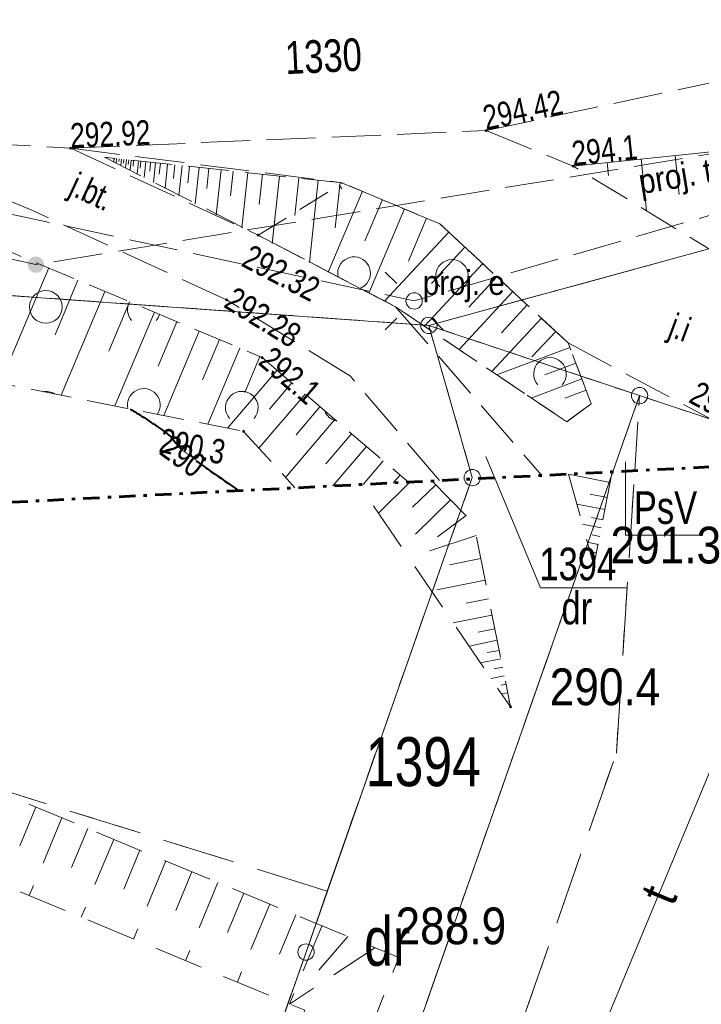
# Model space of a CAD drawing. Header units: metres. Extents: x 8377125 to 8377741, y 5529327 to 5529631.
# Tile 139 of 150: x 8377428 to 8377449, y 5529460 to 5529490. Entities that reach past the tile are written whole.
import ezdxf
from ezdxf.enums import TextEntityAlignment as Align

# ---------------------------------------------------------------- set-up
doc = ezdxf.new("R2010")
doc.units = ezdxf.units.M
doc.header["$MEASUREMENT"] = 0
for name, pattern in [('( Dashdot )', [1.001, 0.5, -0.25, 0.001, -0.25]), ('1.5_0.5', [2, 1.5, -0.5]), ('1.5_0.75', [2.25, 1.5, -0.75]), ('219-1000', [0]), ('2_1-500', [1.5, 1, -0.5]), ('BUBZ01-500', [1.75, 1.25, -0.5]), ('egkk-1000', [3, 2.25, -0.75]), ('egkk-500', [2, 1.5, -0.5]), ('egug-1000', [1.5, 0.75, -0.75]), ('egug-500', [1, 0.5, -0.5]), ('KTJZ01-500', [2, 1.5, -0.5])]:
    doc.linetypes.add(name, pattern=pattern)
doc.layers.get('0').update_dxf_attribs({"color": 2})
for name, color, linetype, lineweight in [('1 500 A2 Ramka', 2, 'Continuous', 0), ('1 500 A2 Ramka (Construction)', 2, 'Continuous', 0), ('202-punkt graniczny', 7, 'Continuous', 0), ('209-oznaczenie konturu klasyfikacyjnego', 7, 'Continuous', 0), ('210-oznaczenie konturu użytku gruntowego', 7, 'Continuous', 0), ('211-numer działki ewidencyjnej', 7, 'Continuous', 0), ('217-kontur klasyfikacyjny', 7, 'Continuous', 0), ('218-kontur użytku gruntowego', 7, 'Continuous', 0), ('219-działka ewidencyjna', 7, 'Continuous', 0), ('BUBZ01', 7, 'Continuous', 0), ('BUBZ01_1', 7, 'Continuous', 0), ('KTJZ01', 7, 'Continuous', 0), ('KTOK01', 7, 'Continuous', 0), ('latarnia - ob. projektowany', 7, 'Continuous', 0), ('latarnia - ob. projektowany-Atr17', 7, 'Continuous', 0), ('OTZK', 7, 'Continuous', 0), ('pikieta naturalna', 7, 'Continuous', 0), ('pikieta naturalna-Atr2', 7, 'Continuous', 0), ('przewód elektroenergetyczny niskiego napięcia - ob. projektowany', 7, 'Continuous', 0), ('przewód telekomunikacyjny napowietrzny - ob. projektowany', 7, 'Continuous', 0), ('przewód telekomunikacyjny napowietrzny - ob. projektowany-Atr1', 7, 'Continuous', 0), ('przewód telekomunikacyjny podziemny', 7, 'Continuous', 0), ('przewód telekomunikacyjny podziemny-Atr1', 7, 'Continuous', 0), ('RTPW01', 7, 'Continuous', 0), ('RTPW02', 7, 'Continuous', 0), ('skarpa nieumocniona', 7, 'Continuous', 0), ('słupek telekomunikacyjny - ob. projektowany', 7, 'Continuous', 0), ('WWRPH_814', 7, 'Continuous', 0), ('Zakres', 7, 'Continuous', 0)]:
    doc.layers.add(name, color=color, linetype=linetype, lineweight=lineweight)
doc.styles.get("Standard").update_dxf_attribs({"font": 'Working1250.shx', "width": 0.75})
doc.linetypes.add('KTOK01-500', pattern='A,1.75,[13,dgnlstyle-rozp_2015.shx,S=0.002777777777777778,R=0,X=0,Y=0],1.75', length=3.5)

# ---------------------------------------------------------------- blocks, each defined once
blk = doc.blocks.new('202')
at = {"color": 0, "linetype": 'Continuous', "lineweight": 0}
blk.add_circle((0, 0), 0.25, dxfattribs=at)
blk = doc.blocks.new('SM01')
at = {"color": 0, "linetype": 'Continuous', "lineweight": 13}
for p, q in [((-0.53, 0.531), (-0.883, 0.884)), ((0.531, 0.531), (0.884, 0.884)), ((-0.53, -0.53), (-0.883, -0.883)), ((0.531, -0.53), (0.884, -0.883))]:
    blk.add_line(p, q, dxfattribs=at)
blk.add_circle((0, 0), 0.25, dxfattribs=at)
blk = doc.blocks.new('US09')
at = {"linetype": 'Continuous', "lineweight": 0}
h = blk.add_hatch(color=0, dxfattribs=at)
edge = h.paths.add_edge_path()
edge.add_arc((-3.280592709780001e-05, 0.0004513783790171), 0.25, 0, 360)
blk = doc.blocks.new('RTPW02')
at = {"layer": 'RTPW02', "linetype": 'Continuous', "lineweight": 13}
h = blk.add_hatch(color=7, dxfattribs=at)
edge = h.paths.add_edge_path()
edge.add_arc((0, 0), 0.004500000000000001, 0, 360)
blk = doc.blocks.new('RTPW01')
at = {"layer": 'RTPW01', "linetype": 'Continuous', "lineweight": 13}
h = blk.add_hatch(color=7, dxfattribs=at)
edge = h.paths.add_edge_path()
edge.add_arc((0, 0), 0.004500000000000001, 0, 360)
blk = doc.blocks.new('*U23')
at = {"layer": '1 500 A2 Ramka (Construction)', "color": 2, "linetype": 'Continuous', "lineweight": 30}
blk.add_3dface([(-10.11719955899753, -20.54969160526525), (10.11721456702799, -20.54969160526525), (10.11721456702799, 9.148413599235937), (-10.11719955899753, 9.148413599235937)], dxfattribs=at)
blk = doc.blocks.new('PW01')
at = {"linetype": 'Continuous', "lineweight": 13}
h = blk.add_hatch(color=0, dxfattribs=at)
edge = h.paths.add_edge_path()
edge.add_arc((0, 0), 0.04500000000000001, 0, 360)

msp = doc.modelspace()

# ---------------------------------------------------------------- linework, layer by layer
at = {"layer": '209-oznaczenie konturu klasyfikacyjnego', "color": 3, "linetype": 'Continuous', "lineweight": 13, "flags": 128}
msp.add_lwpolyline([(8377448.828113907, 5529474.314277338), (8377446.583472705, 5529474.314277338), (8377446.583472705, 5529476.558918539)], dxfattribs=at)
at = {"layer": '211-numer działki ewidencyjnej', "color": 7, "linetype": 'Continuous', "lineweight": 13, "flags": 128}
msp.add_lwpolyline([(8377446.638759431, 5529472.707375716), (8377443.977624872, 5529472.707375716), (8377442.304722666, 5529476.728526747)], dxfattribs=at)
at = {"layer": '217-kontur klasyfikacyjny', "color": 3, "linetype": 'egkk-500', "lineweight": 13, "flags": 128}
for points in [[(8377440.560000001, 5529480.74), (8377413.930000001, 5529482.640000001)], [(8377446.86083878, 5529476.289555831), (8377447.010000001, 5529478.59)], [(8377441.875281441, 5529476.038032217), (8377441.890000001, 5529476.08)]]:
    msp.add_lwpolyline(points, dxfattribs=at)
at = {"layer": '217-kontur klasyfikacyjny', "color": 3, "linetype": 'egkk-1000', "lineweight": 18, "flags": 128}
for points in [[(8377446.3, 5529467.64), (8377446.860838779, 5529476.28955583)], [(8377437.45, 5529463.42), (8377441.89, 5529476.08)], [(8377437.45, 5529463.42), (8377422.5, 5529468.07)], [(8377443.48, 5529459.6), (8377446.3, 5529467.64)], [(8377436.8, 5529461.55), (8377437.45, 5529463.42)], [(8377434.1, 5529453.87), (8377436.8, 5529461.55)]]:
    msp.add_lwpolyline(points, dxfattribs=at)
at = {"layer": '218-kontur użytku gruntowego', "color": 3, "linetype": 'egug-500', "lineweight": 13, "flags": 128}
for points in [[(8377449.24, 5529483.11), (8377440.560000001, 5529480.74)], [(8377440.560000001, 5529480.74), (8377449.24, 5529483.11)], [(8377413.930000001, 5529482.640000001), (8377440.560000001, 5529480.74)], [(8377440.560000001, 5529480.74), (8377413.930000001, 5529482.640000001)], [(8377440.560000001, 5529480.74), (8377447.010000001, 5529478.59)], [(8377447.010000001, 5529478.59), (8377440.560000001, 5529480.74)], [(8377440.560000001, 5529480.74), (8377441.890000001, 5529476.08)], [(8377446.191275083, 5529476.25577604), (8377447.010000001, 5529478.59)], [(8377447.010000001, 5529478.59), (8377453.001303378, 5529476.599345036)], [(8377441.890000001, 5529476.08), (8377441.875281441, 5529476.038032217)], [(8377441.875281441, 5529476.038032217), (8377441.890000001, 5529476.08)]]:
    msp.add_lwpolyline(points, dxfattribs=at)
at = {"layer": '218-kontur użytku gruntowego', "color": 3, "linetype": 'egug-1000', "lineweight": 18, "flags": 128}
for points in [[(8377446.3, 5529467.64), (8377446.860838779, 5529476.28955583)], [(8377441.89, 5529476.08), (8377437.45, 5529463.42)], [(8377437.45, 5529463.42), (8377422.5, 5529468.07)], [(8377443.48, 5529459.6), (8377446.3, 5529467.64)], [(8377436.8, 5529461.55), (8377437.45, 5529463.42)], [(8377434.1, 5529453.87), (8377436.8, 5529461.55)]]:
    msp.add_lwpolyline(points, dxfattribs=at)
at = {"layer": '219-działka ewidencyjna', "color": 7, "linetype": 'Continuous', "lineweight": 13, "flags": 128}
for points in [[(8377449.24, 5529483.11), (8377440.560000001, 5529480.74)], [(8377440.560000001, 5529480.74), (8377413.930000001, 5529482.640000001)], [(8377441.890000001, 5529476.08), (8377440.560000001, 5529480.74)], [(8377447.010000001, 5529478.59), (8377440.560000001, 5529480.74)], [(8377447.010000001, 5529478.59), (8377446.191275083, 5529476.25577604)], [(8377453.001303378, 5529476.599345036), (8377447.010000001, 5529478.59)], [(8377441.890000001, 5529476.08), (8377441.875298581, 5529476.038033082)]]:
    msp.add_lwpolyline(points, dxfattribs=at)
at = {"layer": '219-działka ewidencyjna', "color": 7, "linetype": '219-1000', "lineweight": 18, "flags": 128}
for points in [[(8377441.89, 5529476.08), (8377436.8, 5529461.55)], [(8377436.8, 5529461.55), (8377430.1, 5529442.46)]]:
    msp.add_lwpolyline(points, dxfattribs=at)
at = {"layer": 'BUBZ01', "color": 7, "linetype": 'BUBZ01-500', "lineweight": 13}
msp.add_line((8377445.528000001, 5529478.341, 292.581), (8377444.782000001, 5529477.786, 291.6960000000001), dxfattribs=at)
for points in [[(8377483.729, 5529520.387, 301.466), (8377478.192000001, 5529495.346, 296.408), (8377467.448000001, 5529486.429, 294.87), (8377461.2, 5529484.164, 294.287), (8377449.616, 5529482.79, 293.2730000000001), (8377444.978, 5529485.618000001, 294.053)], [(8377387.938, 5529486.632, 288.351), (8377390.930000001, 5529487.769, 288.542), (8377395.138, 5529488.002, 288.634), (8377405.864, 5529484.651, 288.77), (8377416.369, 5529481.162, 288.875), (8377434.889, 5529477.495, 290.26), (8377436.462397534, 5529475.764949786, 290.1596873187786)], [(8377445.528000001, 5529478.341, 292.581), (8377444.825, 5529480.203000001, 293.164), (8377440.899, 5529483.849000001, 293.903), (8377437.918000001, 5529485.105000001, 293.693), (8377430.631, 5529485.888, 292.923)], [(8377430.631, 5529485.888, 292.923), (8377435.337, 5529483.505, 292.318), (8377439.542, 5529481.307, 291.9580000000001), (8377444.782000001, 5529477.786, 291.6960000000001)], [(8377423.693, 5529484.322000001, 292.191), (8377426.931000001, 5529483.337, 292.476), (8377435.458000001, 5529479.755, 292.057), (8377439.932461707, 5529475.940016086, 291.4530071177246)]]:
    msp.add_polyline3d(points, dxfattribs=at)
at = {"layer": 'BUBZ01_1', "color": 7, "linetype": 'Continuous', "lineweight": 13}
for p, q in [((8377430.916113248, 5529485.741427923, 292.892124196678), (8377430.928428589, 5529485.856040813, 292.9544285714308)), ((8377430.922270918, 5529485.798734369, 292.9232763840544), (8377430.928428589, 5529485.856040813, 292.9544285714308)), ((8377430.987391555, 5529485.704784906, 292.8844052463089), (8377431.002785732, 5529485.848051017, 292.9622857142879)), ((8377431.067906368, 5529485.754101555, 292.9234145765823), (8377431.077142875, 5529485.840061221, 292.970142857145)), ((8377431.129948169, 5529485.631498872, 292.8689673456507), (8377431.151500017, 5529485.832071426, 292.9780000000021)), ((8377431.213541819, 5529485.709468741, 292.92355276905), (8377431.22585716, 5529485.82408163, 292.9858571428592)), ((8377431.272504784, 5529485.558212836, 292.8535294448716), (8377431.300214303, 5529485.816091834, 292.9937142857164)), ((8377431.359177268, 5529485.664835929, 292.9236909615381), (8377431.374571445, 5529485.808102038, 293.0015714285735)), ((8377431.4150614, 5529485.484926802, 292.8380915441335), (8377431.448928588, 5529485.800112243, 293.0094285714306)), ((8377431.504812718, 5529485.620203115, 292.9238291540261), (8377431.523285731, 5529485.792122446, 293.0172857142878)), ((8377431.628896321, 5529485.374997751, 292.8149346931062), (8377431.672000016, 5529485.776142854, 293.0330000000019)), ((8377447.227229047, 5529484.246542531, 293.6747337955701), (8377447.06158621, 5529485.835241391, 294.3088620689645)), ((8377448.227611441, 5529484.752337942, 293.961196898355), (8377448.103379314, 5529485.943862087, 294.4367931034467)), ((8377431.723265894, 5529485.553253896, 292.9240364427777), (8377431.746357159, 5529485.768153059, 293.0408571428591)), ((8377431.842731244, 5529485.2650687, 292.7917778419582), (8377431.895071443, 5529485.752173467, 293.0565714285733)), ((8377432.014536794, 5529485.46398827, 292.9243128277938), (8377432.043785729, 5529485.736193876, 293.0722857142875)), ((8377432.127844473, 5529485.11849663, 292.7609020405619), (8377432.192500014, 5529485.720214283, 293.0880000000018)), ((8377432.305807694, 5529485.374722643, 292.9245892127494), (8377432.341214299, 5529485.704234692, 293.1037142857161)), ((8377432.484236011, 5529484.935281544, 292.7223072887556), (8377432.564285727, 5529485.680265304, 293.1272857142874)), ((8377432.742714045, 5529485.240824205, 292.9250037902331), (8377432.787357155, 5529485.656295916, 293.1508571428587)), ((8377432.911905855, 5529484.715423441, 292.6759935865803), (8377433.010428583, 5529485.632326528, 293.1744285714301)), ((8377433.179620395, 5529485.106925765, 292.9254183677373), (8377433.233500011, 5529485.608357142, 293.1980000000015)), ((8377433.410854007, 5529484.45892232, 292.6219609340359), (8377433.530928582, 5529485.576397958, 293.2294285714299)), ((8377433.762162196, 5529484.928394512, 292.9259711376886), (8377433.828357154, 5529485.544438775, 293.2608571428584)), ((8377434.052358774, 5529484.129135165, 292.5524903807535), (8377434.200142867, 5529485.504489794, 293.3001428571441)), ((8377446.061203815, 5529485.329445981, 294.0223989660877), (8377446.019793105, 5529485.726620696, 294.1809310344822)), ((8377434.490339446, 5529484.705230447, 292.9266621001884), (8377434.57192858, 5529485.464540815, 293.3394285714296)), ((8377434.836420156, 5529483.726061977, 292.4675819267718), (8377435.018071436, 5529485.41660204, 293.3865714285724)), ((8377435.364152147, 5529484.437433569, 292.9274912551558), (8377435.464214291, 5529485.368663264, 293.4337142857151)), ((8377435.763038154, 5529483.249702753, 292.3672355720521), (8377435.98471429, 5529485.312734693, 293.4887142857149)), ((8377436.456418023, 5529484.102687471, 292.9285276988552), (8377436.579571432, 5529485.248816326, 293.5515714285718)), ((8377436.903491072, 5529482.663414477, 292.2437323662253), (8377437.174428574, 5529485.184897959, 293.6144285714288)), ((8377437.694319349, 5529483.72330856, 292.9297023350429), (8377437.843642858, 5529485.112989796, 293.6851428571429)), ((8377437.481969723, 5529482.366028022, 292.1810871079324), (8377438.527749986, 5529484.848090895, 293.7359545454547)), ((8377438.604817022, 5529483.32690798, 292.9480427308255), (8377439.13749999, 5529484.591181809, 293.7789090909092)), ((8377438.727872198, 5529481.725529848, 292.0461644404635), (8377439.814999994, 5529484.305727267, 293.8266363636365)), ((8377439.938055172, 5529482.704349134, 292.9247580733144), (8377440.492499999, 5529484.020272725, 293.8743636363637)), ((8377439.206326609, 5529481.479564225, 291.9943511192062), (8377441.171638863, 5529483.59580556, 293.8516805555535)), ((8377440.730907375, 5529482.137039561, 292.8522171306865), (8377441.662388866, 5529483.14005556, 293.7593055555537)), ((8377427.442414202, 5529478.969440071, 289.7031143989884), (8377428.925217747, 5529482.499274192, 292.3780080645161)), ((8377440.424756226, 5529480.713834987, 291.9138621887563), (8377442.207666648, 5529482.633666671, 293.6566666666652)), ((8377441.784454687, 5529481.303119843, 292.7317022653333), (8377442.643888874, 5529482.228555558, 293.5745555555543)), ((8377429.116271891, 5529480.450465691, 291.0549033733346), (8377429.819177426, 5529482.123741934, 292.3340806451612)), ((8377429.30962988, 5529478.599727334, 289.8427522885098), (8377430.644370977, 5529481.777096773, 292.2935322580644)), ((8377441.487817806, 5529479.99951441, 291.8607091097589), (8377443.134638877, 5529481.772805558, 293.4821805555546)), ((8377430.766001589, 5529479.94819622, 291.0802779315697), (8377431.400798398, 5529481.459338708, 292.2563629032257)), ((8377442.77947159, 5529480.515528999, 292.6178826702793), (8377443.570861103, 5529481.367694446, 293.4000694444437)), ((8377430.952779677, 5529478.274380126, 289.9656336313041), (8377432.15722582, 5529481.141580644, 292.219193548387)), ((8377442.488346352, 5529479.327212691, 291.8106826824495), (8377444.007083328, 5529480.962583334, 293.3179583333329)), ((8377432.272276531, 5529479.489602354, 291.1034460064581), (8377432.844887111, 5529480.852709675, 292.1854032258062)), ((8377432.446552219, 5529477.978609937, 290.0773439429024), (8377433.532548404, 5529480.563838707, 292.1516129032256)), ((8377443.715958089, 5529479.774267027, 292.5107583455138), (8377444.443305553, 5529480.557472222, 293.235847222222)), ((8377433.635096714, 5529479.074684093, 291.1244075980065), (8377434.151443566, 5529480.303854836, 292.121201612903)), ((8377442.644616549, 5529479.22220747, 291.8028691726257), (8377444.877074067, 5529480.065074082, 293.1208148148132)), ((8377433.790947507, 5529477.712416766, 290.1778832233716), (8377434.770338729, 5529480.043870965, 292.0907903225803)), ((8377434.926189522, 5529478.681603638, 291.1442659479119), (8377435.389233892, 5529479.783887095, 292.0603790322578)), ((8377444.114744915, 5529479.225703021, 292.3731294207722), (8377445.059333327, 5529479.58233334, 292.9696666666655)), ((8377434.401210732, 5529477.591583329, 290.223521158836), (8377435.914161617, 5529479.366070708, 291.9954242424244)), ((8377435.685824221, 5529478.17431637, 291.0933435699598), (8377436.370323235, 5529478.977141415, 291.9338484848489)), ((8377443.695696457, 5529478.515937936, 291.7503151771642), (8377445.241592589, 5529479.099592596, 292.8185185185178)), ((8377435.357090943, 5529476.980304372, 290.2301566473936), (8377436.769464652, 5529478.636828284, 291.8799696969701)), ((8377444.721429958, 5529478.509238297, 292.2210507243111), (8377445.371777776, 5529478.754777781, 292.7105555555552)), ((8377436.494653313, 5529477.390566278, 291.0113141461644), (8377437.22562627, 5529478.247898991, 291.8183939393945)), ((8377436.17026977, 5529476.086162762, 290.178312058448), (8377437.681787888, 5529477.858969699, 291.7568181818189)), ((8377437.411326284, 5529476.502316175, 290.9183474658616), (8377438.194969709, 5529477.421424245, 291.6875454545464)), ((8377437.62020884, 5529475.823361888, 290.6678088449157), (8377438.651131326, 5529477.032494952, 291.6259696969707)), ((8377438.546282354, 5529475.870082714, 291.0162588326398), (8377439.164313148, 5529476.594949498, 291.5566969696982)), ((8377439.472355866, 5529475.91680354, 291.3185886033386), (8377439.677494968, 5529476.157404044, 291.4874242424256))]:
    msp.add_line(p, q, dxfattribs=at)
at = {"layer": 'KTJZ01', "color": 7, "linetype": 'KTJZ01-500', "lineweight": 13}
for p, q in [((8377442.314, 5529486.705, 294.424), (8377444.978, 5529485.618000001, 294.053)), ((8377429.599, 5529486.166, 292.924), (8377437.918000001, 5529485.105000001, 293.693))]:
    msp.add_line(p, q, dxfattribs=at)
at = {"layer": 'KTJZ01', "color": 7, "linetype": 'KTJZ01-500', "lineweight": 13, "extrusion": (-0.07507930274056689, -0.2653137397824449, 0.9612344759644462), "elevation": -2095737.988575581, "flags": 128}
msp.add_lwpolyline([(6555278.161399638, 7307047.536943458), (6555284.324684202, 7307046.137034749), (6555286.7011312, 7307046.13703475)], dxfattribs=at)
at = {"layer": 'KTJZ01', "color": 7, "linetype": 'KTJZ01-500', "lineweight": 13}
for points in [[(8377411.127, 5529488.308, 291.088), (8377418.327000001, 5529487, 291.483), (8377422.878, 5529486.537, 292.025), (8377429.599, 5529486.166, 292.924), (8377442.314, 5529486.705, 294.424), (8377458.464000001, 5529490.147, 296.528), (8377469.401000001, 5529497.252, 298.34), (8377474.492000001, 5529503.230000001, 299.271), (8377476.481000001, 5529506.888, 299.8210000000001), (8377478.602, 5529512.537, 300.545), (8377479.656, 5529519.272, 301.431), (8377479.817443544, 5529525.664621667, 302.1323975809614)], [(8377440.885196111, 5529475.988081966, 291.4713683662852), (8377438.16, 5529479.181, 291.885), (8377434.37, 5529481.523, 292.278), (8377428.403000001, 5529484.269, 292.616), (8377422.878, 5529486.537, 292.025)], [(8377429.599, 5529486.166, 292.924), (8377435.337, 5529483.505, 292.318), (8377439.542, 5529481.307, 291.9580000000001), (8377444.016525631, 5529476.146058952, 291.4275414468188)]]:
    msp.add_polyline3d(points, dxfattribs=at)
at = {"layer": 'KTOK01', "color": 7, "linetype": 'KTOK01-500', "lineweight": 13}
msp.add_polyline3d([(8377444.978, 5529485.618000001, 294.053), (8377449.294000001, 5529486.068, 294.5830000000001), (8377453.029, 5529487.147, 295.29), (8377464.215000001, 5529491.508, 297.127), (8377467.456, 5529493.507, 297.682), (8377470.455, 5529496.242000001, 298.141), (8377475.645, 5529502.295, 299.009), (8377477.602, 5529505.724000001, 299.563), (8377479.03, 5529509.504000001, 299.948), (8377479.777000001, 5529512.523, 300.393)], dxfattribs=at)
at = {"layer": 'OTZK', "color": 7, "linetype": '2_1-500', "lineweight": 13, "flags": 128}
msp.add_lwpolyline([(8377435.340000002, 5529483.5), (8377437.920000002, 5529485.100000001), (8377440.900000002, 5529483.85), (8377444.82, 5529480.2), (8377445.53, 5529478.34), (8377444.78, 5529477.79), (8377439.54, 5529481.310000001), (8377435.340000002, 5529483.5)], close=True, dxfattribs=at)
at = {"layer": 'OTZK', "color": 7, "linetype": 'Continuous', "lineweight": 13}
for centre, start, end in [((8377438.269127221, 5529485.255494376), 205.8522149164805, 221.4096220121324), ((8377438.269127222, 5529482.34013492), 291.7940183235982, 163.139655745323), ((8377438.269127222, 5529482.34013492), 163.139655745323, 193.1283349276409), ((8377441.269127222, 5529482.255494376), 318.5903778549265, 221.4096219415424), ((8377428.834376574, 5529481.30476119), 0, 359.999994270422), ((8377431.834376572, 5529481.220120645), 151.2727093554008, 221.4096221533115), ((8377431.834376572, 5529481.220120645), 318.5903780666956, 343.0780007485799), ((8377444.269127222, 5529479.255494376), 318.590377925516, 221.409622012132), ((8377428.834376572, 5529478.220120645), 55.98868805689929, 101.5938002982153), ((8377431.834376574, 5529478.30476119), 324.5542540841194, 193.0282342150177), ((8377434.834376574, 5529478.220120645), 318.5903779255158, 221.4096220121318), ((8377437.834376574, 5529478.30476119), 201.1102491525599, 258.0359730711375)]:
    msp.add_arc(centre, 0.5, start, end, dxfattribs=at)
at = {"layer": 'przewód elektroenergetyczny niskiego napięcia - ob. projektowany', "color": 1, "linetype": '1.5_0.5', "lineweight": 13, "flags": 128}
msp.add_lwpolyline([(8377483.043658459, 5529523.645336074), (8377480.46, 5529493.180000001), (8377440.11, 5529481.49), (8377399.050000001, 5529490.32), (8377360.65, 5529507.31), (8377330.78, 5529536.88), (8377315.705537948, 5529546.658492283)], dxfattribs=at)
at = {"layer": 'skarpa nieumocniona', "color": 7, "linetype": '1.5_0.75', "lineweight": 18, "flags": 128}
for points in [[(8377446.174544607, 5529476.25493198), (8377445.61, 5529473.39), (8377444.835911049, 5529476.187397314)], [(8377446.11, 5529475.93), (8377444.84, 5529476.18)], [(8377440.653261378, 5529475.976380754), (8377441.93, 5529474.68), (8377443.06, 5529469.06), (8377438.420286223, 5529475.863726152)], [(8377439.979667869, 5529475.942397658), (8377439.02, 5529474.99)], [(8377440.77, 5529475.86), (8377440.06, 5529475.17)], [(8377446.02, 5529475.47), (8377445.5, 5529475.57)], [(8377441.22, 5529475.4), (8377439.73, 5529473.94)], [(8377445.95, 5529475.1), (8377445.09, 5529475.27)], [(8377441.7, 5529474.92), (8377440.82, 5529474.27)], [(8377445.84, 5529474.54), (8377445.26, 5529474.65)], [(8377445.89, 5529474.79), (8377445.54, 5529474.86)], [(8377445.79, 5529474.28), (8377445.56, 5529474.33)], [(8377442.01, 5529474.31), (8377439.95, 5529473.63)], [(8377445.74, 5529474.03), (8377445.41, 5529474.1)], [(8377445.69, 5529473.78), (8377445.59, 5529473.8)], [(8377442.15, 5529473.6), (8377441.19, 5529473.41)], [(8377445.64, 5529473.53), (8377445.57, 5529473.54)], [(8377442.28, 5529472.94), (8377440.64, 5529472.61)], [(8377442.39, 5529472.37), (8377441.7, 5529472.23)], [(8377442.49, 5529471.87), (8377441.3, 5529471.63)], [(8377442.58, 5529471.45), (8377442.07, 5529471.35)], [(8377442.65, 5529471.1), (8377441.79, 5529470.92)], [(8377442.71, 5529470.79), (8377442.35, 5529470.72)], [(8377413.406332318, 5529470.654674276), (8377413.9, 5529470.51), (8377418.57, 5529470.13), (8377439.64, 5529461.38), (8377433.86, 5529446.8), (8377433.6, 5529452.25), (8377436.76, 5529459.77), (8377421.22, 5529466.24), (8377412.045537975, 5529468.778984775)], [(8377442.76, 5529470.53), (8377442.14, 5529470.41)], [(8377442.82, 5529470.27), (8377442.56, 5529470.22)], [(8377442.87, 5529470.01), (8377442.47, 5529469.93)], [(8377442.92, 5529469.75), (8377442.77, 5529469.72)], [(8377442.97, 5529469.49), (8377442.79, 5529469.46)], [(8377443.02, 5529469.24), (8377442.99, 5529469.23)], [(8377428.53, 5529465.99), (8377428.04, 5529464.8)], [(8377429.33, 5529465.66), (8377428.33, 5529463.28)], [(8377430.12, 5529465.33), (8377429.62, 5529464.14)], [(8377430.92, 5529465), (8377429.92, 5529462.62)], [(8377431.71, 5529464.67), (8377431.22, 5529463.48)], [(8377432.51, 5529464.34), (8377431.52, 5529461.95)], [(8377433.3, 5529464.01), (8377432.81, 5529462.82)], [(8377434.1, 5529463.68), (8377433.11, 5529461.29)], [(8377434.9, 5529463.35), (8377434.4, 5529462.15)], [(8377435.69, 5529463.02), (8377434.7, 5529460.63)], [(8377436.49, 5529462.69), (8377435.99, 5529461.49)], [(8377437.29, 5529462.36), (8377436.29, 5529459.96)], [(8377438.08, 5529462.03), (8377437.19, 5529461)], [(8377438.91, 5529461.68), (8377436.29, 5529459.96)]]:
    msp.add_lwpolyline(points, dxfattribs=at)
at = {"layer": 'WWRPH_814', "color": 34, "linetype": 'Continuous', "lineweight": 40}
msp.add_open_spline([(8377431.412321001, 5529478.183390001, 290), (8377431.420936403, 5529478.178313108, 290), (8377431.429551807, 5529478.173236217, 290), (8377431.438167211, 5529478.168159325, 290), (8377431.537231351, 5529478.10978272, 290), (8377431.635028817, 5529478.049316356, 290.0000000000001), (8377431.732421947, 5529477.98813728, 290.0000000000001), (8377431.829840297, 5529477.926942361, 290.0000000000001), (8377431.925980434, 5529477.863846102, 290), (8377432.021209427, 5529477.799306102, 290), (8377432.116481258, 5529477.73473707, 290), (8377432.211325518, 5529477.669620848, 290), (8377432.305216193, 5529477.60308502, 290), (8377432.352174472, 5529477.569807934, 290), (8377432.398882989, 5529477.536202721, 289.9999999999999), (8377432.445641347, 5529477.502646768, 289.9999999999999), (8377432.492402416, 5529477.46908887, 289.9999999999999), (8377432.538803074, 5529477.435094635, 289.9999999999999), (8377432.585128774, 5529477.400893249, 290), (8377432.60856651, 5529477.383589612, 290), (8377432.630264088, 5529477.364204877, 290.0000000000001), (8377432.651361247, 5529477.343938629, 290.0000000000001), (8377432.672524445, 5529477.323608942, 290.0000000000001), (8377432.692834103, 5529477.302499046, 289.9999999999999), (8377432.710213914, 5529477.2790173, 289.9999999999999), (8377432.745461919, 5529477.231393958, 289.9999999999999), (8377432.780489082, 5529477.183632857, 290.0000000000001), (8377432.815698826, 5529477.135993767, 290.0000000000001), (8377432.850890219, 5529477.088379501, 290.0000000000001), (8377432.886092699, 5529477.04078686, 289.9999999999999), (8377432.921421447, 5529476.993261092, 289.9999999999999), (8377432.938836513, 5529476.969833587, 289.9999999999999), (8377432.959267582, 5529476.948858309, 290.0000000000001), (8377432.980571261, 5529476.928703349, 290.0000000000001), (8377433.001821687, 5529476.908598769, 290.0000000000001), (8377433.02363234, 5529476.889340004, 290), (8377433.047219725, 5529476.872257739, 290), (8377433.187263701, 5529476.770836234, 289.9999999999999), (8377433.327416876, 5529476.669775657, 289.9999999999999), (8377433.468342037, 5529476.569679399, 289.9999999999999), (8377433.60924622, 5529476.46959804, 289.9999999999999), (8377433.749811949, 5529476.369060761, 289.9999999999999), (8377433.891242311, 5529476.269724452, 289.9999999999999), (8377434.174031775, 5529476.071101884, 290), (8377434.457495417, 5529475.873453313, 290.0000000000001), (8377434.742600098, 5529475.678185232, 290.0000000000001)], degree=3, knots=[0, 0, 0, 0, 0.007160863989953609, 0.007160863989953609, 0.007160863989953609, 0.08949999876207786, 0.08949999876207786, 0.08949999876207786, 0.1718604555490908, 0.1718604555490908, 0.1718604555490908, 0.254257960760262, 0.254257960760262, 0.254257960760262, 0.2954680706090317, 0.2954680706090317, 0.2954680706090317, 0.3366805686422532, 0.3366805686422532, 0.3366805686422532, 0.3575313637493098, 0.3575313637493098, 0.3575313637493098, 0.3784474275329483, 0.3784474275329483, 0.3784474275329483, 0.420867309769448, 0.420867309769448, 0.420867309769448, 0.4632650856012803, 0.4632650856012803, 0.4632650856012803, 0.4841647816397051, 0.4841647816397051, 0.4841647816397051, 0.5050122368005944, 0.5050122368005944, 0.5050122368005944, 0.6287885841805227, 0.6287885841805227, 0.6287885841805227, 0.752546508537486, 0.752546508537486, 0.752546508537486, 1, 1, 1, 1], dxfattribs=at)

# ---------------------------------------------------------------- block references
at = {"layer": '202-punkt graniczny', "color": 7, "linetype": 'Continuous', "lineweight": 13}
for p in [(8377440.560000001, 5529480.74), (8377447.010000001, 5529478.59), (8377441.890000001, 5529476.08)]:
    msp.add_blockref('202', p, dxfattribs=at)
at = {"layer": '202-punkt graniczny', "color": 7, "linetype": 'Continuous', "lineweight": 18}
msp.add_blockref('202', (8377436.8, 5529461.55), dxfattribs=at)
at = {"layer": 'latarnia - ob. projektowany', "color": 7, "linetype": 'Continuous', "lineweight": 13}
msp.add_blockref('SM01', (8377440.11, 5529481.49), dxfattribs=at)
at = {"layer": 'pikieta naturalna', "color": 7, "linetype": 'Continuous', "lineweight": 13}
for p in [(8377445.61, 5529473.39), (8377443.06, 5529469.06), (8377439.64, 5529461.38)]:
    msp.add_blockref('PW01', p, dxfattribs=at)
at = {"layer": 'RTPW01', "color": 7, "linetype": 'Continuous', "lineweight": 13, "xscale": 10, "yscale": 10}
for p in [(8377444.978, 5529485.618000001, 294.053), (8377435.458000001, 5529479.755, 292.057), (8377434.889, 5529477.495, 290.26)]:
    msp.add_blockref('RTPW01', p, dxfattribs=at)
at = {"layer": 'RTPW02', "color": 7, "linetype": 'Continuous', "lineweight": 13, "xscale": 10, "yscale": 10}
for p in [(8377442.314, 5529486.705, 294.424), (8377429.599, 5529486.166, 292.924), (8377435.337, 5529483.505, 292.318), (8377434.37, 5529481.523, 292.278)]:
    msp.add_blockref('RTPW02', p, dxfattribs=at)
at = {"layer": 'słupek telekomunikacyjny - ob. projektowany', "color": 30, "linetype": 'Continuous', "lineweight": 13}
msp.add_blockref('US09', (8377428.53, 5529482.600000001), dxfattribs=at)

# ---------------------------------------------------------------- texts
at = {"layer": '209-oznaczenie konturu klasyfikacyjnego', "color": 3, "linetype": 'Continuous', "lineweight": 13, "width": 0.7899999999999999}
msp.add_text('PsV', height=1, dxfattribs=at).set_placement((8377446.836027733, 5529475.660543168), align=Align.TOP_LEFT)
at = {"layer": '210-oznaczenie konturu użytku gruntowego', "color": 3, "linetype": 'Continuous', "lineweight": 13, "width": 0.7899999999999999}
msp.add_text('dr', height=1, dxfattribs=at).set_placement((8377444.620996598, 5529471.585917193))
at = {"layer": '210-oznaczenie konturu użytku gruntowego', "color": 3, "linetype": 'Continuous', "lineweight": 18, "width": 0.79}
msp.add_text('dr', height=1.5, dxfattribs=at).set_placement((8377438.58, 5529461.13))
at = {"layer": '211-numer działki ewidencyjnej', "color": 7, "linetype": 'Continuous', "lineweight": 13, "width": 0.7899999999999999}
msp.add_text('1394', height=1, dxfattribs=at).set_placement((8377443.945482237, 5529472.932961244))
at = {"layer": '211-numer działki ewidencyjnej', "color": 7, "linetype": 'Continuous', "lineweight": 18, "width": 0.79}
msp.add_text('1394', height=1.5, dxfattribs=at).set_placement((8377438.63, 5529466.63))
at = {"layer": '211-numer działki ewidencyjnej', "color": 7, "linetype": 'Continuous', "lineweight": 13, "insert": (8377436.181199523, 5529488.41787497), "char_height": 1, "attachment_point": 7, "rotation": 2.6906924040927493, "line_spacing_factor": 0.6}
msp.add_mtext('\\H1x;\\W0.79;1330', dxfattribs=at)
at = {"layer": 'KTJZ01', "color": 7, "linetype": 'Continuous', "lineweight": 13, "attachment_point": 7}
for s, insert, char_height, rotation, line_spacing_factor in [('\\FWORKING_1250;\\H1x;\\W0.8;j.bt.', (8377429.402351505, 5529484.561348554, 292.621), 0.7500000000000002, 335.1204668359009, 0.72), ('\\FWORKING_1250;\\H1x;\\W0.8;j.i', (8377447.770324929, 5529480.21243471, 293.27), 0.75, 339.7376588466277, 0.6)]:
    msp.add_mtext(s, dxfattribs=dict(at, insert=insert, char_height=char_height, rotation=rotation, line_spacing_factor=line_spacing_factor))
at = {"layer": 'latarnia - ob. projektowany-Atr17', "color": 7, "width": 0.9}
msp.add_text('proj. e', height=0.75, dxfattribs=at).set_placement((8377440.375325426, 5529481.673750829, 292.7852644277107))
at = {"layer": 'pikieta naturalna-Atr2', "color": 7, "width": 0.8999999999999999}
for s, p in [('291.3', (8377446.12, 5529473.45)), ('290.4', (8377444.26, 5529469.11)), ('288.9', (8377439.54, 5529461.79))]:
    msp.add_text(s, height=1.125, dxfattribs=at).set_placement(p)
at = {"layer": 'przewód telekomunikacyjny napowietrzny - ob. projektowany-Atr1', "color": 30, "width": 0.9}
msp.add_text('proj. t GG.6630.109.2022', height=0.75, rotation=9.324, dxfattribs=at).set_placement((8377446.988753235, 5529485.125955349), align=Align.MIDDLE_LEFT)
at = {"layer": 'przewód telekomunikacyjny podziemny-Atr1', "color": 30, "width": 0.8999999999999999}
msp.add_text('t', height=1.125, rotation=67.434, dxfattribs=at).set_placement((8377447.52, 5529463.14), align=Align.MIDDLE_LEFT)
at = {"layer": 'RTPW01', "color": 7, "linetype": 'Continuous', "lineweight": 13, "char_height": 0.75, "attachment_point": 7}
for s, insert, rotation, line_spacing_factor in [('\\FWORKING_1250;\\H1x;\\W0.8;294.1', (8377444.978, 5529485.618000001, 294.053), 5.95233494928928, 0.72), ('\\FWORKING_1250;\\H1x;\\W0.8;292.1', (8377435.2957995, 5529479.564760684, 292.057), 319.548661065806, 0.6), ('\\FWORKING_1250;\\H1x;\\W0.8;292.8', (8377448.472393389, 5529478.39463512, 292.778), 331.883169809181, 0.72), ('\\FWORKING_1250;\\H1x;\\W0.8;290.3', (8377432.263888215, 5529476.85747428, 290.26), 348.800174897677, 0.6)]:
    msp.add_mtext(s, dxfattribs=dict(at, insert=insert, rotation=rotation, line_spacing_factor=line_spacing_factor))
at = {"layer": 'RTPW02', "color": 7, "linetype": 'Continuous', "lineweight": 13, "attachment_point": 7}
for s, insert, char_height, rotation, line_spacing_factor in [('\\FWORKING_1250;\\H1x;\\W0.8;294.42', (8377442.314000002, 5529486.705000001, 294.424), 0.7500000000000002, 12.031263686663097, 0.72), ('\\FWORKING_1250;\\H1x;\\W0.8;292.92', (8377429.599, 5529486.166, 292.924), 0.75, 2.4273650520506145, 0.72), ('\\FWORKING_1250;\\H1x;\\W0.8;292.32', (8377434.776533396, 5529482.570300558, 292.318), 0.75, 332.40343378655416, 0.6), ('\\FWORKING_1250;\\H1x;\\W0.8;292.28', (8377434.238581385, 5529481.310328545, 292.278), 0.75, 328.2863415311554, 0.6)]:
    msp.add_mtext(s, dxfattribs=dict(at, insert=insert, char_height=char_height, rotation=rotation, line_spacing_factor=line_spacing_factor))

# ---------------------------------------------------------------- next in the draw order: texts
at = {"layer": 'WWRPH_814', "color": 34, "linetype": 'Continuous', "lineweight": 13, "insert": (8377433.028760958, 5529476.731409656, 290), "char_height": 0.75, "attachment_point": 5, "rotation": 324.1707938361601, "line_spacing_factor": 0.6, "bg_fill": 3, "box_fill_scale": 0.6666666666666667, "bg_fill_color": 255, "bg_fill_transparency": 0}
msp.add_mtext('\\FWORKING_1250;\\H1x;\\W0.8;290', dxfattribs=at)

# ---------------------------------------------------------------- next in the draw order: linework, layer by layer
at = {"layer": '217-kontur klasyfikacyjny', "color": 3, "linetype": 'egkk-1000', "lineweight": 18, "flags": 128}
msp.add_lwpolyline([(8377446.191275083, 5529476.25577604), (8377433.65, 5529440.5)], dxfattribs=at)
at = {"layer": '218-kontur użytku gruntowego', "color": 3, "linetype": 'egug-1000', "lineweight": 18, "flags": 128}
msp.add_lwpolyline([(8377433.65, 5529440.5), (8377446.191275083, 5529476.25577604)], dxfattribs=at)
at = {"layer": '219-działka ewidencyjna', "color": 7, "linetype": '219-1000', "lineweight": 18, "flags": 128}
msp.add_lwpolyline([(8377446.191275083, 5529476.25577604), (8377433.65, 5529440.5)], dxfattribs=at)
at = {"layer": 'przewód telekomunikacyjny napowietrzny - ob. projektowany', "color": 30, "linetype": '1.5_0.5', "lineweight": 13, "flags": 128}
msp.add_lwpolyline([(8377477.416176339, 5529527.167573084), (8377481.890000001, 5529520.09), (8377477.310000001, 5529500.260000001), (8377460.87, 5529487.91), (8377428.53, 5529482.600000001), (8377391.930000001, 5529490.940000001), (8377363.41, 5529465.03), (8377404.484247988, 5529452.702066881)], dxfattribs=at)
at = {"layer": 'przewód telekomunikacyjny podziemny', "color": 30, "linetype": 'Continuous', "lineweight": 18, "flags": 128}
msp.add_lwpolyline([(8377423.32, 5529407.28), (8377423.91, 5529408.74), (8377431.68, 5529424.42), (8377435.52, 5529432.98), (8377438.54, 5529440.47), (8377441.76, 5529449.27), (8377449.51, 5529467.92), (8377452.438005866, 5529476.570926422)], dxfattribs=at)
at = {"layer": 'Zakres', "color": 6, "linetype": '( Dashdot )', "lineweight": 30, "flags": 128}
msp.add_lwpolyline([(8377414.4, 5529558.8), (8377394.300000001, 5529564.5), (8377346.87, 5529583.91), (8377326.07, 5529562.66), (8377310.46, 5529538.560000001), (8377343.66, 5529517.57), (8377333.090000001, 5529491.890000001), (8377329.300000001, 5529460.2), (8377330.800000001, 5529443.4), (8377348.2, 5529439), (8377375.5, 5529435.3), (8377396.800000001, 5529436.100000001), (8377403.2, 5529449.8), (8377410.9, 5529467.2), (8377414.600000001, 5529472.3), (8377421.300000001, 5529475), (8377476.800000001, 5529477.8), (8377486.800000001, 5529489.100000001), (8377494.300000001, 5529516.600000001), (8377447.04, 5529546.180000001), (8377414.4, 5529558.8)], close=True, dxfattribs=at)
at = {"layer": 'Zakres', "color": 6, "linetype": '( Dashdot )', "lineweight": 60, "flags": 128}
msp.add_lwpolyline([(8377414.4, 5529558.8), (8377394.300000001, 5529564.5), (8377346.87, 5529583.91), (8377326.07, 5529562.66), (8377310.46, 5529538.560000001), (8377343.66, 5529517.57), (8377333.090000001, 5529491.890000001), (8377329.300000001, 5529460.2), (8377330.800000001, 5529443.4), (8377348.2, 5529439), (8377375.5, 5529435.3), (8377396.800000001, 5529436.100000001), (8377403.2, 5529449.8), (8377410.9, 5529467.2), (8377414.600000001, 5529472.3), (8377421.300000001, 5529475), (8377476.800000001, 5529477.8), (8377486.800000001, 5529489.100000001), (8377494.300000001, 5529516.600000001), (8377447.04, 5529546.180000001), (8377414.4, 5529558.8)], close=True, dxfattribs=at)

# ---------------------------------------------------------------- next in the draw order: block references
at = {"layer": '1 500 A2 Ramka', "color": 2, "linetype": 'Continuous', "lineweight": 30, "xscale": 10, "yscale": 10, "zscale": 10, "rotation": 90}
msp.add_blockref('*U23', (8377301.831868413, 5529509.981696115), dxfattribs=at)

doc.saveas('drawing.dxf')
